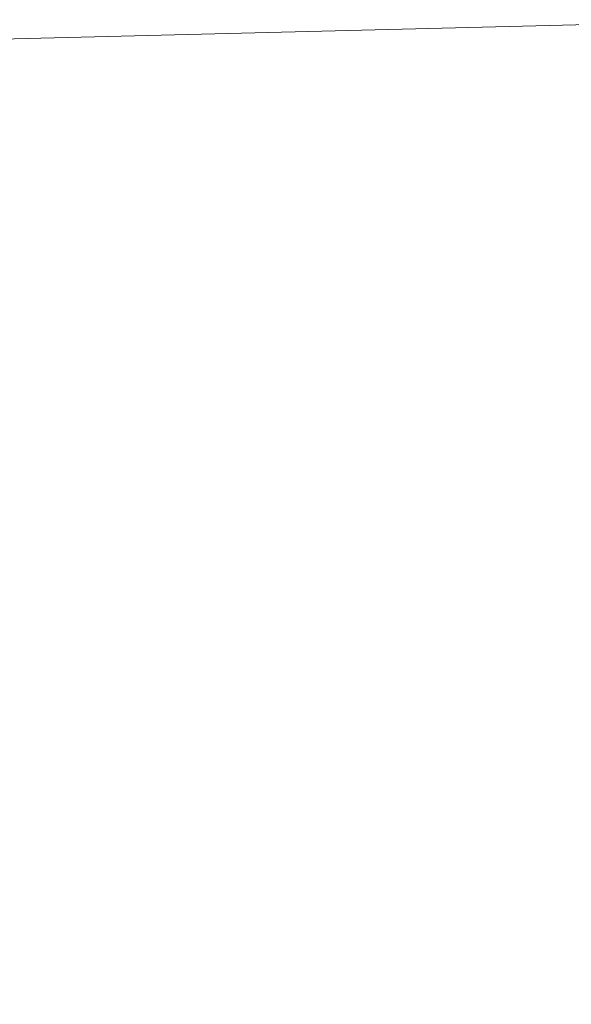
# Model space of a CAD drawing. Header units: millimetres. Extents: x -40.4 to 40.4, y -40.2 to 40.6.
# Tile 180 of 256: x -6.072 to -5.799, y -26.896 to -26.409. Entities that reach past the tile are written whole.
import ezdxf

# ---------------------------------------------------------------- set-up
doc = ezdxf.new("R2010")
doc.units = ezdxf.units.MM
doc.layers.add('E-ELEC-EQPM-OTLN', color=71, linetype='Continuous', lineweight=30)

# ---------------------------------------------------------------- blocks, each defined once
blk = doc.blocks.new('Movement detector_ Future linear_ - 2CKA006220A0214_MD-F-1_0_1-84 Movement detector-5159-Vista 3D 1')
at = {"layer": 'E-ELEC-EQPM-OTLN', "lineweight": 9}
mesh = blk.add_polyface(dxfattribs=at)
corners = [(-3.31545, -28.05477, -4.35), (-3.73378, -27.42811, -4.35), (-4.29505, -26.92545, -4.35), (-4.96386, -26.57849, -4.35), (-5.69804, -26.40911, -4.35), (-6.45126, -26.42801, -4.35), (-7.17601, -26.63399, -4.35), (-7.82659, -27.01405, -4.35), (-8.36195, -27.54423, -4.35), (-8.74832, -28.19108, -4.35), (-8.96134, -28.9138, -4.35), (-8.98756, -29.6668, -4.35), (-8.82533, -30.40258, -4.35), (-8.48489, -31.07474, -4.35), (-7.98771, -31.64088, -4.35), (-7.36515, -32.06528, -4.35), (-6.65648, -32.32117, -4.35), (-5.9064, -32.39242, -4.35), (-5.16222, -32.27452, -4.35), (-4.47089, -31.97493, -4.35), (-3.87601, -31.51252, -4.35), (-3.87601, -31.51252, -5.35), (-4.47089, -31.97493, -5.35), (-5.16222, -32.27452, -5.35), (-5.9064, -32.39242, -5.35), (-6.65648, -32.32117, -5.35), (-7.36515, -32.06528, -5.35), (-7.98771, -31.64088, -5.35), (-8.48489, -31.07474, -5.35), (-8.82533, -30.40258, -5.35), (-8.98756, -29.6668, -5.35), (-8.96134, -28.9138, -5.35), (-8.74832, -28.19108, -5.35), (-8.36195, -27.54423, -5.35), (-7.82659, -27.01405, -5.35), (-7.17601, -26.63399, -5.35), (-6.45126, -26.42801, -5.35), (-5.69804, -26.40911, -5.35), (-4.96386, -26.57849, -5.35), (-4.29505, -26.92545, -5.35), (-3.73378, -27.42811, -5.35), (-3.31545, -28.05477, -5.35)]
mesh.append_faces([[corners[k] for k in face] for face in [(0, 1, 40, 41)]], dxfattribs={"vtx1": -1})
mesh.append_faces([[corners[k] for k in face] for face in [(17, 18, 23, 24), (18, 19, 22, 23), (16, 17, 24, 25), (14, 15, 26, 27), (12, 13, 28, 29), (13, 14, 27, 28), (15, 16, 25, 26), (11, 12, 29, 30), (30, 31, 10, 11), (8, 9, 32, 33), (6, 7, 34, 35), (7, 8, 33, 34), (5, 6, 35, 36), (3, 4, 37, 38), (1, 2, 39, 40), (2, 3, 38, 39), (4, 5, 36, 37), (31, 32, 9, 10)]], dxfattribs={"vtx1": -1, "vtx3": -1})
mesh.append_faces([[corners[k] for k in face] for face in [(19, 20, 21, 22)]], dxfattribs={"vtx3": -1})

msp = doc.modelspace()

# ---------------------------------------------------------------- block references
at = {"layer": 'E-ELEC-EQPM-OTLN', "lineweight": 9}
msp.add_blockref('Movement detector_ Future linear_ - 2CKA006220A0214_MD-F-1_0_1-84 Movement detector-5159-Vista 3D 1', (0, 0), dxfattribs=at)

doc.saveas('drawing.dxf')
